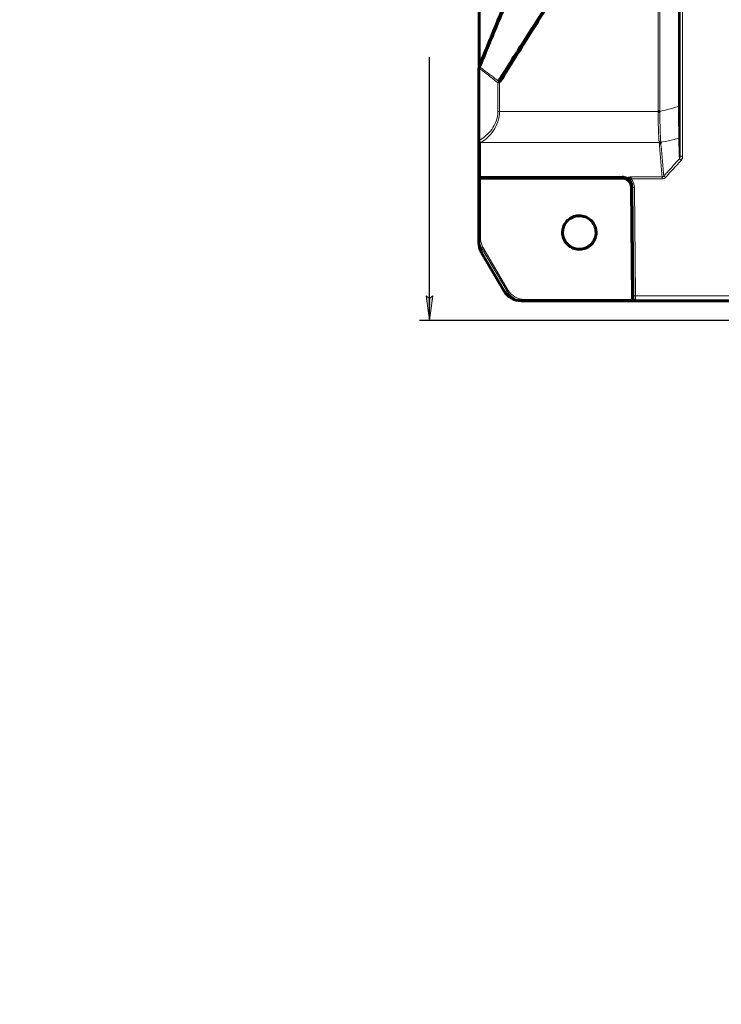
# Model space of a CAD drawing. Header units: millimetres. Extents: x 0 to 841, y 0 to 594.
# Tile 1 of 30: x 0 to 142, y 0 to 200. Entities that reach past the tile are written whole.
import ezdxf

# ---------------------------------------------------------------- set-up
doc = ezdxf.new("R2010")
doc.units = ezdxf.units.MM
doc.linetypes.add('K5LT_BASIC', pattern=[0])
doc.linetypes.add('K5LT_THIN', pattern=[0])
doc.layers.add('Системный слой', color=7, linetype='Continuous')
doc.styles.add('KDIMTEXTSTYLE', font='GOST_AU.SHX', dxfattribs={"width": 0.96, "oblique": 15, "height": 5})
doc.dimstyles.new('KDIMSTYLE (1.00)', dxfattribs={"dimtxt": 5, "dimasz": 1, "dimexe": 2, "dimexo": 0, "dimgap": 1, "dimtad": 1, "dimtxsty": 'KDIMTEXTSTYLE', "dimsah": 1, "dimcen": 0, "dimdle": 1, "dimadec": 0, "dimazin": 0, "dimtfac": 0.667, "dimtmove": 0, "dimatfit": 3, "dimfxl": 1, "dimtvp": 1, "dimtolj": 1, "dimtzin": 0, "dimarcsym": 0})

# ---------------------------------------------------------------- blocks, each defined once
blk = doc.blocks.new('KDIMARROW_01')
at = {"layer": 'Системный слой'}
blk.add_hatch(color=0, dxfattribs=at).paths.add_polyline_path([(0, 0), (-5, 0.66), (-4.5, 0), (-5, -0.66)])
at = {"layer": 'Системный слой', "color": 0, "linetype": 'K5LT_THIN', "lineweight": 18}
for p, q in [((-4.5, 0), (-5, 0.66)), ((-5, 0.66), (0, 0)), ((0, 0), (-5, -0.66)), ((-5, -0.66), (-4.5, 0)), ((0, 0), (-1, 0))]:
    blk.add_line(p, q, dxfattribs=at)

msp = doc.modelspace()

# ---------------------------------------------------------------- linework, layer by layer
at = {"layer": 'Системный слой', "color": 7, "linetype": 'K5LT_THIN', "lineweight": 18}
for p, q in [((129.333, 180.942), (129.333, 382.554)), ((129.687, 382.554), (129.687, 180.942)), ((133.5, 181.934), (133.5, 244.129)), ((133.646, 244.093), (133.646, 181.934)), ((133.824, 171.85), (133.824, 243.559)), ((134.324, 243.559), (134.324, 171.85)), ((93.134, 189.683), (93.134, 175.058)), ((96.896, 180.909), (96.896, 186.721)), ((97.239, 186.721), (96.896, 186.721)), ((97.239, 186.721), (97.239, 180.909)), ((133.5, 181.934), (133.646, 181.934)), ((97.239, 180.909), (96.896, 180.909)), ((129.333, 180.909), (97.239, 180.909)), ((93.04, 175.058), (93.134, 175.058)), ((93.134, 175.058), (93.141, 175.062)), ((93.34, 174.556), (93.34, 167.594)), ((93.485, 174.64), (93.384, 174.58)), ((129.579, 174.64), (93.485, 174.64)), ((133.824, 171.85), (134.324, 171.85)), ((133.666, 171.291), (134.002, 170.981)), ((123.867, 167.663), (123.867, 167.241)), ((123.867, 167.663), (130.168, 167.663)), ((130.168, 167.663), (130.168, 167.241)), ((130.495, 167.849), (130.827, 167.542)), ((93.34, 167.594), (93.34, 167.516)), ((93.34, 167.594), (122.058, 167.594)), ((93.34, 167.219), (93.34, 167.516)), ((122.058, 167.219), (93.34, 167.219)), ((93.34, 167.219), (93.34, 155.338)), ((122.058, 167.219), (122.058, 167.516)), ((130.168, 167.241), (123.867, 167.241)), ((123.954, 143.045), (123.758, 165.534)), ((124.058, 165.534), (124.558, 165.538)), ((124.558, 165.538), (124.75, 143.549)), ((93.596, 153.295), (93.596, 152.303)), ((98.743, 144.526), (93.596, 153.295)), ((93.855, 153.445), (99.002, 144.675)), ((98.165, 144.526), (98.743, 144.526)), ((102.198, 142.847), (123.981, 142.847)), ((102.198, 142.549), (102.198, 142.847)), ((123.981, 142.549), (123.981, 142.847)), ((124.25, 143.545), (124.75, 143.549)), ((124.75, 143.549), (145.345, 143.549)), ((124.754, 142.549), (124.75, 143.549))]:
    msp.add_line(p, q, dxfattribs=at)
at = {"layer": 'Системный слой', "color": 150, "linetype": 'K5LT_BASIC', "lineweight": 60, "true_color": 0x0080ff}
for p, q in [((93.084, 211.374), (93.081, 190.057)), ((93.04, 189.683), (93.04, 189.857)), ((93.04, 175.058), (93.04, 189.683)), ((93.04, 189.683), (93.134, 189.683)), ((97.29, 186.911), (97.036, 187.07)), ((129.333, 180.909), (129.333, 180.942)), ((129.687, 180.908), (129.333, 180.909)), ((129.687, 180.942), (129.687, 180.908)), ((93.04, 174.861), (93.04, 175.058)), ((93.04, 174.81), (93.04, 174.861)), ((93.04, 167.847), (93.04, 174.81)), ((93.04, 167.816), (93.04, 167.847)), ((93.04, 167.221), (93.04, 167.816)), ((93.04, 155.341), (93.04, 167.221)), ((122.058, 167.516), (93.34, 167.516)), ((122.058, 167.516), (122.058, 167.594)), ((124.25, 143.545), (124.058, 165.534)), ((93.04, 154.348), (93.04, 155.341)), ((93.596, 152.303), (98.165, 144.526)), ((102.198, 142.549), (101.622, 142.549)), ((123.981, 142.549), (102.198, 142.549)), ((124.754, 142.549), (123.981, 142.549)), ((124.25, 143.545), (124.254, 143.045)), ((145.349, 142.549), (124.754, 142.549))]:
    msp.add_line(p, q, dxfattribs=at)
for centre, radius, start, end in [((93.34, 167.816), 0.3, 180, 270), ((122.058, 165.094), 2.5, 69.56759, 90), ((122.058, 165.516), 2, 65.49357, 90), ((122.058, 165.516), 2, 0.5, 65.49357), ((124.754, 143.049), 0.5, 180.5, 270)]:
    msp.add_arc(centre, radius, start, end, dxfattribs=at)
at = {"layer": 'Системный слой', "color": 7, "linetype": 'K5LT_THIN', "lineweight": 18}
for centre, radius, start, end in [((122.058, 165.519), 1.7, 0.5, 90), ((122.058, 165.516), 2.5, 0.5, 43.63686), ((124.754, 143.052), 0.8, 180.5, 194.86515)]:
    msp.add_arc(centre, radius, start, end, dxfattribs=at)
at = {"layer": 'Системный слой', "color": 150, "linetype": 'K5LT_BASIC', "lineweight": 60, "true_color": 0x0080ff}
for centre, major_axis, ratio, start_param, end_param in [((93.34, 189.857), (-0.3, 0), 0.2223802, 5.3535027, 6.2831853), ((93.348, 189.918), (-0.29, 0.078), 0.1118117, 5.3587248, 6.2050503), ((93.357, 189.943), (-0.278, 0.114), 0.0161725, -0.9167645, -0.1098931), ((129.586, 174.994), (0.498, 0.041), 0.8433553, 4.6429538, 5.2971036), ((97.04, 154.348), (0, -4.021), 0.9946902, 4.712389, 5.2458726), ((101.622, 146.549), (4.007, 0), 0.9981579, 3.6719432, 4.712389)]:
    msp.add_ellipse(centre, major_axis=major_axis, ratio=ratio, start_param=start_param, end_param=end_param, dxfattribs=at)
at = {"layer": 'Системный слой', "color": 7, "linetype": 'K5LT_THIN', "lineweight": 18}
for centre, major_axis, ratio, start_param, end_param in [((133.211, 175.857), (0.5, 0.015), 0.8619751, 5.3623997, 6.2487523), ((93.34, 174.861), (-0.3, 0), 0.7207214, 0, 1.3517049), ((93.34, 174.81), (0.3, 0), 0.8441789, 3.1415927, 4.712389), ((93.34, 174.976), (-0.138, 0.498), 0.35421, 1.3073201, 2.1822686), ((93.384, 175.002), (0.257, -0.429), 0.62964, 5.2259907, 5.5216793), ((93.34, 167.847), (0.3, 0), 0.8441789, 3.1415927, 4.712389), ((122.931, 167.015), (-0.37, 0.337), 0.7586752, 4.8735389, 5.3167764), ((123.758, 165.531), (-0.3, -0.003), 0.0087262, 3.1415927, 4.7123128), ((97.04, 155.341), (0, 4.022), 0.9946488, 1.5707963, 2.10428), ((93.34, 155.341), (-0.3, 0), 0.0087265, 0, 1.5707963), ((97.04, 155.338), (0, 3.723), 0.993792, 1.5707963, 2.10428), ((93.855, 153.447), (-0.259, -0.152), 0.007526, 0.0523614, 1.566379), ((99.002, 144.678), (-0.259, -0.152), 0.007526, 0.0523614, 1.566379), ((102.2, 146.549), (-3.961, -0.604), 0.9983587, 0.3786823, 1.4191281), ((102.2, 146.547), (-3.671, -0.517), 0.9980834, 0.3902814, 1.4307272), ((123.954, 143.043), (-0.3, -0.003), 0.0087262, 3.1415927, 4.7123128)]:
    msp.add_ellipse(centre, major_axis=major_axis, ratio=ratio, start_param=start_param, end_param=end_param, dxfattribs=at)
at = {"layer": 'Системный слой', "color": 150, "linetype": 'K5LT_BASIC', "lineweight": 60, "true_color": 0x0080ff}
for points, knots in [([(93.081, 190.057), (93.865, 191.965), (95.432, 195.781), (98.27, 202.689), (100.324, 207.689), (101.595, 210.781)], [0, 0, 0, 0, 0.2761966, 0.5523931, 1, 1, 1, 1]), ([(101.758, 210.718), (100.482, 207.628), (99.205, 204.539), (97.138, 199.544), (96.349, 197.638), (94.77, 193.826), (93.98, 191.921), (93.189, 190.016)], [0, 0, 0, 0, 0.4476079, 0.4476079, 0.7238042, 0.7238042, 1, 1, 1, 1]), ([(97.036, 187.07), (98.221, 188.936), (99.407, 190.802), (101.776, 194.535), (102.961, 196.402), (105.942, 201.1), (107.739, 203.931), (109.534, 206.763)], [0, 0, 0, 0, 0.2843525, 0.2843525, 0.5686974, 0.5686974, 1, 1, 1, 1]), ([(109.71, 206.652), (107.922, 203.816), (106.134, 200.979), (103.17, 196.27), (101.993, 194.399), (99.64, 190.656), (98.464, 188.784), (97.29, 186.911)], [0, 0, 0, 0, 0.4313099, 0.4313099, 0.7156548, 0.7156548, 1, 1, 1, 1]), ([(122.887, 167.336), (122.887, 167.336), (122.887, 167.336), (122.887, 167.336), (122.883, 167.338), (122.884, 167.347), (122.892, 167.364), (122.898, 167.381), (122.912, 167.405), (122.931, 167.437)], [0, 0, 0, 0, 0.0184592, 0.0184592, 0.0184592, 0.5236371, 0.5236371, 0.5236371, 1, 1, 1, 1]), ([(123.867, 167.241), (123.819, 167.258), (123.769, 167.273), (123.72, 167.287), (123.613, 167.317), (123.503, 167.341), (123.395, 167.355), (123.333, 167.364), (123.27, 167.369), (123.212, 167.366), (123.191, 167.365), (123.17, 167.362), (123.152, 167.357), (123.141, 167.354), (123.131, 167.351), (123.123, 167.346)], [0, 0, 0, 0, 0.1931592, 0.1931592, 0.1931592, 0.6165335, 0.6165335, 0.6165335, 0.8609009, 0.8609009, 0.8609009, 0.9481056, 0.9481056, 0.9481056, 1, 1, 1, 1]), ([(109.995, 156.381), (109.994, 156.653), (110.026, 156.928), (110.09, 157.193), (110.179, 157.562), (110.333, 157.921), (110.539, 158.24), (110.745, 158.559), (111.009, 158.846), (111.309, 159.079), (111.609, 159.312), (111.953, 159.496), (112.313, 159.617), (112.674, 159.737), (113.06, 159.797), (113.439, 159.792), (113.82, 159.786), (114.204, 159.715), (114.561, 159.584), (114.919, 159.452), (115.258, 159.257), (115.552, 159.015), (115.845, 158.773), (116.1, 158.477), (116.297, 158.152), (116.493, 157.827), (116.636, 157.463), (116.714, 157.092), (116.762, 156.858), (116.787, 156.618), (116.786, 156.38), (116.784, 156), (116.716, 155.615), (116.589, 155.258), (116.461, 154.9), (116.27, 154.559), (116.032, 154.264), (115.793, 153.968), (115.5, 153.71), (115.177, 153.51), (114.854, 153.31), (114.492, 153.163), (114.121, 153.081), (113.75, 153), (113.36, 152.981), (112.984, 153.026), (112.607, 153.072), (112.232, 153.183), (111.892, 153.35), (111.551, 153.518), (111.234, 153.747), (110.968, 154.018), (110.702, 154.289), (110.478, 154.611), (110.317, 154.955), (110.155, 155.299), (110.051, 155.677), (110.013, 156.055), (110.002, 156.163), (109.996, 156.272), (109.995, 156.381)], [0, 0, 0, 0, 0.0384949, 0.0384949, 0.0384949, 0.0921743, 0.0921743, 0.0921743, 0.1458282, 0.1458282, 0.1458282, 0.1994805, 0.1994805, 0.1994805, 0.2531609, 0.2531609, 0.2531609, 0.3069053, 0.3069053, 0.3069053, 0.3606951, 0.3606951, 0.3606951, 0.4144218, 0.4144218, 0.4144218, 0.4681021, 0.4681021, 0.4681021, 0.5015135, 0.5015135, 0.5015135, 0.5551753, 0.5551753, 0.5551753, 0.608851, 0.608851, 0.608851, 0.6625703, 0.6625703, 0.6625703, 0.7162429, 0.7162429, 0.7162429, 0.7698912, 0.7698912, 0.7698912, 0.8235416, 0.8235416, 0.8235416, 0.8772256, 0.8772256, 0.8772256, 0.9309803, 0.9309803, 0.9309803, 0.9847697, 0.9847697, 0.9847697, 1, 1, 1, 1])]:
    msp.add_open_spline(points, degree=3, knots=knots, dxfattribs=at)
for points in [[(93.06, 189.999), (93.066, 190.018), (93.073, 190.038), (93.081, 190.057)], [(93.161, 189.911), (93.151, 189.836), (93.142, 189.759), (93.134, 189.683)], [(93.181, 189.991), (93.171, 189.965), (93.165, 189.938), (93.161, 189.911)], [(93.189, 190.016), (93.186, 190.008), (93.183, 190), (93.189, 190.016)], [(129.885, 174.739), (129.799, 174.679), (129.689, 174.644), (129.579, 174.64)], [(129.586, 174.572), (129.584, 174.595), (129.582, 174.618), (129.579, 174.64)]]:
    msp.add_open_spline(points, degree=3, dxfattribs=at)
at = {"layer": 'Системный слой', "color": 7, "linetype": 'K5LT_THIN', "lineweight": 18}
for points, knots in [([(96.896, 186.721), (95.863, 187.533), (94.61, 188.521), (93.356, 189.509), (93.134, 189.683)], [0, 0, 0, 0, 0.8232091, 1, 1, 1, 1]), ([(93.181, 189.991), (93.433, 189.8), (94.226, 189.201), (95.511, 188.227), (96.543, 187.444), (97.036, 187.07)], [0, 0, 0, 0, 0.196406, 0.6164263, 1, 1, 1, 1]), ([(96.896, 186.721), (96.911, 186.803), (96.937, 186.885), (96.973, 186.961), (96.992, 186.999), (97.013, 187.035), (97.036, 187.07)], [0, 0, 0, 0, 0.6701643, 0.6701643, 0.6701643, 1, 1, 1, 1]), ([(97.29, 186.911), (97.279, 186.893), (97.269, 186.874), (97.262, 186.854), (97.246, 186.812), (97.239, 186.766), (97.239, 186.721)], [0, 0, 0, 0, 0.3182967, 0.3182967, 0.3182967, 1, 1, 1, 1]), ([(129.687, 180.942), (130.205, 181.059), (130.722, 181.18), (131.238, 181.31), (131.994, 181.499), (132.749, 181.705), (133.5, 181.934)], [0, 0, 0, 0, 0.4056895, 0.4056895, 0.4056895, 1, 1, 1, 1]), ([(133.524, 175.523), (133.524, 176.203), (133.523, 177.114), (133.516, 179.308), (133.509, 180.615), (133.5, 181.934)], [0, 0, 0, 0, 0.5, 0.5, 1, 1, 1, 1]), ([(133.646, 181.934), (133.646, 180.674), (133.652, 179.436), (133.675, 177.351), (133.692, 176.493), (133.711, 175.857)], [0, 0, 0, 0, 0.5, 0.5, 1, 1, 1, 1]), ([(93.141, 175.062), (94.057, 175.612), (94.927, 176.333), (96.338, 178.251), (96.896, 179.519), (96.896, 180.909)], [0, 0, 0, 0, 0.5, 0.5, 1, 1, 1, 1]), ([(97.239, 180.909), (97.239, 179.472), (96.712, 178.09), (95.306, 176.019), (94.413, 175.229), (93.485, 174.64)], [0, 0, 0, 0, 0.5, 0.5, 1, 1, 1, 1]), ([(129.579, 174.64), (129.506, 175.326), (129.47, 176.204), (129.38, 178.375), (129.328, 179.627), (129.333, 180.909)], [0, 0, 0, 0, 0.5, 0.5, 1, 1, 1, 1]), ([(129.687, 180.908), (129.688, 179.647), (129.74, 178.428), (129.81, 176.296), (129.831, 175.425), (129.885, 174.739)], [0, 0, 0, 0, 0.5, 0.5, 1, 1, 1, 1]), ([(133.711, 175.857), (133.741, 174.837), (133.771, 173.773), (133.801, 172.698), (133.809, 172.416), (133.816, 172.134), (133.824, 171.85)], [0, 0, 0, 0, 0.7926292, 0.7926292, 0.7926292, 1, 1, 1, 1]), ([(130.168, 167.663), (130.076, 168.741), (129.984, 169.819), (129.802, 171.974), (129.712, 173.052), (129.61, 174.277), (129.598, 174.425), (129.586, 174.572)], [0, 0, 0, 0, 0.4679648, 0.4679648, 0.9359296, 0.9359296, 1, 1, 1, 1]), ([(133.524, 175.523), (133.221, 175.434), (132.919, 175.35), (132.617, 175.271), (131.831, 175.066), (131.044, 174.893), (130.256, 174.738), (130.134, 174.714), (130.012, 174.69), (129.89, 174.667)], [0, 0, 0, 0, 0.249647, 0.249647, 0.249647, 0.8996002, 0.8996002, 0.8996002, 1, 1, 1, 1]), ([(129.89, 174.667), (129.906, 174.489), (129.922, 174.311), (130.031, 173.091), (130.124, 172.048), (130.309, 169.953), (130.402, 168.901), (130.495, 167.849)], [0, 0, 0, 0, 0.0783071, 0.0783071, 0.5374834, 0.5374834, 1, 1, 1, 1]), ([(133.666, 171.291), (133.655, 171.657), (133.644, 172.022), (133.633, 172.384), (133.599, 173.455), (133.565, 174.513), (133.524, 175.523)], [0, 0, 0, 0, 0.2530229, 0.2530229, 0.2530229, 1, 1, 1, 1]), ([(133.666, 171.291), (133.675, 171.303), (133.683, 171.315), (133.69, 171.327), (133.741, 171.408), (133.775, 171.499), (133.796, 171.591), (133.816, 171.676), (133.825, 171.764), (133.824, 171.85)], [0, 0, 0, 0, 0.0711334, 0.0711334, 0.0711334, 0.5553212, 0.5553212, 0.5553212, 1, 1, 1, 1]), ([(134.324, 171.85), (134.324, 171.715), (134.304, 171.578), (134.265, 171.448), (134.219, 171.3), (134.147, 171.157), (134.05, 171.037), (134.034, 171.018), (134.018, 170.999), (134.002, 170.981)], [0, 0, 0, 0, 0.429974, 0.429974, 0.429974, 0.9234123, 0.9234123, 0.9234123, 1, 1, 1, 1]), ([(130.495, 167.849), (130.72, 168.094), (131.778, 169.242), (132.835, 170.389), (133.666, 171.291)], [0, 0, 0, 0, 0.2136358, 1, 1, 1, 1]), ([(93.34, 167.219), (93.301, 167.243), (93.223, 167.309), (93.156, 167.403), (93.1, 167.508), (93.057, 167.624), (93.04, 167.752), (93.04, 167.816)], [0, 0, 0, 0, 0.25, 0.5, 0.5, 0.75, 1, 1, 1, 1]), ([(122.931, 167.437), (122.958, 167.467), (122.997, 167.494), (123.042, 167.516), (123.106, 167.549), (123.183, 167.575), (123.262, 167.595), (123.39, 167.628), (123.531, 167.647), (123.671, 167.657), (123.736, 167.661), (123.802, 167.663), (123.867, 167.663)], [0, 0, 0, 0, 0.1733151, 0.1733151, 0.1733151, 0.4199763, 0.4199763, 0.4199763, 0.8181132, 0.8181132, 0.8181132, 1, 1, 1, 1]), ([(130.168, 167.663), (130.177, 167.663), (130.187, 167.663), (130.196, 167.664), (130.232, 167.666), (130.268, 167.675), (130.301, 167.688), (130.319, 167.695), (130.336, 167.703), (130.352, 167.713), (130.398, 167.74), (130.438, 167.777), (130.471, 167.818), (130.479, 167.828), (130.487, 167.838), (130.495, 167.849)], [0, 0, 0, 0, 0.070037, 0.070037, 0.070037, 0.3443309, 0.3443309, 0.3443309, 0.4860536, 0.4860536, 0.4860536, 0.8989204, 0.8989204, 0.8989204, 1, 1, 1, 1]), ([(93.04, 167.221), (93.04, 167.221), (93.048, 167.221), (93.078, 167.22), (93.1, 167.22), (93.184, 167.219), (93.262, 167.219), (93.34, 167.219)], [0, 0, 0, 0, 0.25, 0.25, 0.5, 0.5, 1, 1, 1, 1]), ([(123.123, 167.346), (123.086, 167.322), (123.047, 167.311), (123.009, 167.31), (122.97, 167.308), (122.931, 167.317), (122.894, 167.333), (122.892, 167.334), (122.89, 167.335), (122.887, 167.336)], [0, 0, 0, 0, 0.4758976, 0.4758976, 0.4758976, 0.9681451, 0.9681451, 0.9681451, 1, 1, 1, 1]), ([(130.827, 167.542), (130.745, 167.453), (130.645, 167.377), (130.536, 167.325), (130.439, 167.279), (130.331, 167.25), (130.224, 167.243), (130.205, 167.242), (130.187, 167.241), (130.168, 167.241)], [0, 0, 0, 0, 0.4897938, 0.4897938, 0.4897938, 0.9257892, 0.9257892, 0.9257892, 1, 1, 1, 1]), ([(124.754, 142.549), (124.678, 142.549), (124.452, 142.574), (124.177, 142.686), (124.024, 142.805), (123.981, 142.847)], [0, 0, 0, 0, 0.25, 0.75, 1, 1, 1, 1])]:
    msp.add_open_spline(points, degree=3, knots=knots, dxfattribs=at)
for points in [[(93.485, 174.64), (93.339, 174.71), (93.198, 174.883), (93.141, 175.062)], [(93.275, 174.65), (93.299, 174.614), (93.321, 174.582), (93.34, 174.556)], [(93.384, 174.58), (93.37, 174.572), (93.356, 174.564), (93.34, 174.556)], [(129.885, 174.739), (129.887, 174.715), (129.889, 174.691), (129.89, 174.667)], [(134.002, 170.981), (132.943, 169.835), (131.885, 168.689), (130.827, 167.542)], [(123.981, 142.847), (124.132, 142.887), (124.27, 142.922), (124.271, 142.921)]]:
    msp.add_open_spline(points, degree=3, dxfattribs=at)

# ---------------------------------------------------------------- dimensions: what is measured, and where the dimension line sits
at = {"layer": 'Системный слой', "color": 7}
msp.add_linear_dim(base=(83.04, 456.549), p1=(167.245, 138.549), p2=(177.245, 456.549), angle=90, location=(83.04, 297.549), text='\\H5.0;\\W0.965;\\Q15;\\H5.0;\\W0.965;\\Q15;\\Q15;В', dimstyle='KDIMSTYLE (1.00)', override={"dimexo": 0, "dimblk1": 'KDIMARROW_01', "dimblk2": 'KDIMARROW_01', "dimse1": 0, "dimse2": 0, "dimclrt": 7, "dimtolj": 1}, dxfattribs=at).render()

doc.saveas('drawing.dxf')
